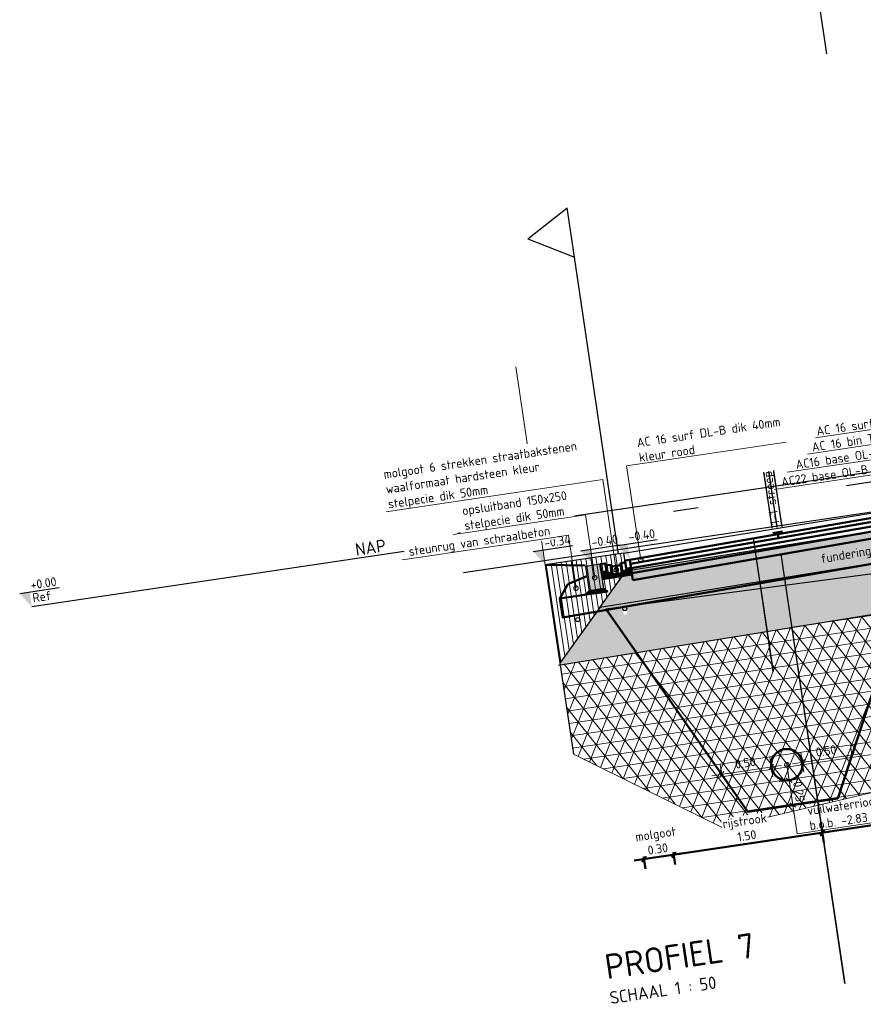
# Model space of a CAD drawing. Header units: metres. Extents: x 133846 to 269924, y 465764 to 933292.
# Tile 20 of 56: x 133859.51 to 133867.94, y 465828.93 to 465838.77. Entities that reach past the tile are written whole.
import ezdxf
from ezdxf import colors
from ezdxf.entities.mleader import LeaderData, LeaderLine
from ezdxf.math import Vec2, Vec3

# ---------------------------------------------------------------- set-up
doc = ezdxf.new("R2010")
doc.units = ezdxf.units.M
for name, pattern in [('AL-NAP_LIJN', [15.25, 12, -1.5, 0.25, -1.5]), ('RI-VWA', [11, 5, -3, 0, -3]), ('XX-AFBREEK', [7, 4, -1, 1, -1])]:
    doc.linetypes.add(name, pattern=pattern)
for name, color, linetype, lineweight in [('B-WE-GW-AFBREEKLIJN-GD', 7, 'XX-AFBREEK', 25), ('B-WE-GW-GROND-AD-50', 253, 'Continuous', 18), ('B-WE-IE-TERREINAFSCHEIDING_NATUURLIJK_HAAG-G', 60, 'IE-TERREINAFSCHEIDING-NATUURLIJK-HAAG', 18), ('B-WE-MO-BODEM-AD-50', 253, 'Continuous', 18), ('B-WE-VH-VERHARDING-GD', 253, 'Continuous', 25), ('B-WE-VH-VERHARDING_FUNDERING-AD-50', 253, 'Continuous', 18), ('N-WE-GR-GROENSTROOK-GD', 90, 'Continuous', 50), ('N-WE-GW-SLEUF-GD', 90, 'Continuous', 50), ('N-WE-RI-T18', 10, 'Continuous', 18), ('N-WE-VH-KANTOPSLUITING_OPSLUITBAND-SD', 150, 'Continuous', 25), ('N-WE-VH-M', 7, 'Continuous', 18), ('N-WE-VH-VERHARDING-GD', 7, 'Continuous', 50), ('N-WE-VH-VERHARDING-T18', 10, 'Continuous', 18), ('X-XX-AL-NAP-GD', 7, 'AL-NAP_LIJN', 25), ('X-XX-AL-NAP-T25', 7, 'Continuous', 25), ('X-XX-AL-PEILMAAT-SD', 7, 'Continuous', 25), ('X-XX-AL-VERWIJZING-S', 7, 'Continuous', 25)]:
    doc.layers.add(name, color=color, linetype=linetype, lineweight=lineweight)
doc.layers.add('B-WE-OG-TERREIN_ERF-SD', color=150, linetype='Continuous', lineweight=25, true_color=0x007fff)
doc.layers.add('N-WE-RI-VWA-GD', color=20, linetype='RI-VWA', lineweight=50, true_color=0xff3f00)
doc.layers.add('X-XX-AL-HULPLIJN-G', color=30, linetype='Continuous', lineweight=18, plot=False)
doc.layers.add('X-XX-AL-HULPLIJN-GD', color=30, linetype='Continuous', lineweight=25, plot=False)
doc.styles.add('NLCS-ISO', font='NLCS-ISO.ttf')
doc.styles.add('NLCS-ISO-M50-T18', font='NLCS-ISO.ttf', dxfattribs={"height": 0.09})
doc.styles.add('NLCS-ISO-M50-T25', font='NLCS-ISO.ttf', dxfattribs={"height": 0.125})
doc.linetypes.add('IE-TERREINAFSCHEIDING-NATUURLIJK-HAAG', pattern='A,7,-1.5,[67,NLCS.SHX,S=0.75,R=45,X=0,Y=0],-1.5', length=10)
doc.dimstyles.new('NLCS-M50-T18-SCHRAP_L2_H2', dxfattribs={"dimscale": 0.05, "dimtxt": 2.5, "dimasz": 1.008, "dimexe": 2, "dimexo": 2, "dimgap": 0.7, "dimtad": 1, "dimzin": 0, "dimdsep": 46, "dimtxsty": 'NLCS-ISO-M50-T18', "dimblk": 'OBLIQUE', "dimcen": 0, "dimdle": 2, "dimclrd": 256, "dimclre": 256, "dimclrt": 10, "dimazin": 0, "dimtfac": 1, "dimtdec": 3, "dimtofl": 0, "dimtmove": 0, "dimatfit": 3, "dimldrblk": 'OBLIQUE', "dimfxl": 2, "dimfxlon": 1, "dimtfillclr": 256, "dimtolj": 1, "dimtzin": 0, "dimlwd": -1, "dimlwe": -1, "dimarcsym": 0})

# ---------------------------------------------------------------- blocks, each defined once
blk = doc.blocks.new('*U123')
blk.add_hatch(color=8).paths.add_polyline_path([(0.15, -0.25), (0, -0.25), (0, 0), (0.15, 0)])
at = {"layer": 'N-WE-VH-VERHARDING-GD', "linetype": 'Continuous'}
h = blk.add_hatch(dxfattribs=at)
h.set_pattern_fill('ANSI31', color=256, scale=0.005, angle=45, style=0)
h.set_pattern_definition([(90, (89116.596445, 436374.820416), (-0.015875, 3e-18), [])])
h.paths.add_polyline_path([(0.15, -0.25), (0, -0.25), (-0.03, -0.28), (0.18, -0.28)])
at = {"flags": 128}
blk.add_lwpolyline([(0.15, -0.25), (0, -0.25), (0, 0), (0.15, 0)], close=True, dxfattribs=at)
at = {"layer": 'N-WE-VH-VERHARDING-GD', "linetype": 'Continuous'}
for p, q in [((0.35, -0.15), (0.15, -0.1)), ((0.45, -0.28), (0.35, -0.15)), ((0.18, -0.28), (0.45, -0.28))]:
    blk.add_line(p, q, dxfattribs=at)
at = {"layer": 'N-WE-VH-VERHARDING-GD', "linetype": 'Continuous', "flags": 128}
blk.add_lwpolyline([(0.15, -0.25), (0, -0.25), (-0.03, -0.28), (0.18, -0.28)], close=True, dxfattribs=at)
blk = doc.blocks.new('_Oblique')
at = {"color": 0, "linetype": 'ByBlock', "lineweight": -2}
blk.add_line((-0.5, -0.5), (0.5, 0.5), dxfattribs=at)
blk = doc.blocks.new('*D334')
at = {"layer": 'Defpoints', "color": 0, "transparency": 16777216}
for p in [(-4.15, -0.0775), (-1.65, -0.0165), (-4.15, -3.0948)]:
    blk.add_point(p, dxfattribs=at)
at = {"layer": 'N-WE-VH-VERHARDING-GD', "transparency": 16777216}
for p, q in [((-4.15, -2.9948), (-4.15, -3.1948)), ((-1.65, -2.9948), (-1.65, -3.1948)), ((-1.55, -3.0948), (-4.25, -3.0948))]:
    blk.add_line(p, q, dxfattribs=at)
at = {"layer": 'N-WE-VH-VERHARDING-GD', "transparency": 16777216, "xscale": 0.0504, "yscale": 0.0504, "zscale": 0.0504, "rotation": 180}
blk.add_blockref('_Oblique', (-4.15, -3.0948), dxfattribs=at)
at = {"layer": 'N-WE-VH-VERHARDING-GD', "transparency": 16777216, "xscale": 0.0504, "yscale": 0.0504, "zscale": 0.0504}
blk.add_blockref('_Oblique', (-1.65, -3.0948), dxfattribs=at)
at = {"layer": 'N-WE-VH-VERHARDING-GD', "color": 10, "transparency": 16777216, "insert": (-2.9, -2.9398), "char_height": 0.09, "attachment_point": 5, "style": 'NLCS-ISO-M50-T18', "bg_fill": 3, "box_fill_scale": 1.1, "bg_fill_color": 256, "bg_fill_true_color": 13158600, "bg_fill_transparency": 0}
blk.add_mtext('\\A1;rijbaan\\P2.50', dxfattribs=at)
blk = doc.blocks.new('*D335')
at = {"layer": 'Defpoints', "color": 0, "transparency": 16777216}
for p in [(-4.15, -0.0775), (-5.65, -0.114), (-5.65, -3.0948)]:
    blk.add_point(p, dxfattribs=at)
at = {"layer": 'N-WE-VH-VERHARDING-GD', "transparency": 16777216}
for p, q in [((-5.65, -2.9948), (-5.65, -3.1948)), ((-4.15, -2.9948), (-4.15, -3.1948)), ((-4.05, -3.0948), (-5.75, -3.0948))]:
    blk.add_line(p, q, dxfattribs=at)
at = {"layer": 'N-WE-VH-VERHARDING-GD', "transparency": 16777216, "xscale": 0.0504, "yscale": 0.0504, "zscale": 0.0504, "rotation": 180}
blk.add_blockref('_Oblique', (-5.65, -3.0948), dxfattribs=at)
at = {"layer": 'N-WE-VH-VERHARDING-GD', "transparency": 16777216, "xscale": 0.0504, "yscale": 0.0504, "zscale": 0.0504}
blk.add_blockref('_Oblique', (-4.15, -3.0948), dxfattribs=at)
at = {"layer": 'N-WE-VH-VERHARDING-GD', "color": 10, "transparency": 16777216, "insert": (-4.9, -2.9398), "char_height": 0.09, "attachment_point": 5, "style": 'NLCS-ISO-M50-T18', "bg_fill": 3, "box_fill_scale": 1.1, "bg_fill_color": 256, "bg_fill_true_color": 13158600, "bg_fill_transparency": 0}
blk.add_mtext('\\A1;rijstrook\\P1.50', dxfattribs=at)
blk = doc.blocks.new('_DotSmall')
at = {"color": 0, "linetype": 'ByBlock', "const_width": 0.5}
blk.add_lwpolyline([(-0.0625, 0, 1), (0.0625, 0, 1)], format="xyb", close=True, dxfattribs=at)
blk = doc.blocks.new('*D337')
at = {"layer": 'Defpoints', "color": 0, "transparency": 16777216}
for p in [(-5.95, -0.114), (-5.65, -0.114)]:
    blk.add_point(p, dxfattribs=at)
at = {"layer": 'N-WE-VH-VERHARDING-GD', "transparency": 16777216}
for p, q in [((-5.95, -2.9948), (-5.95, -3.1948)), ((-5.65, -2.9948), (-5.65, -3.1948)), ((-5.55, -3.0948), (-6.05, -3.0948))]:
    blk.add_line(p, q, dxfattribs=at)
at = {"layer": 'N-WE-VH-VERHARDING-GD', "transparency": 16777216, "xscale": 0.0504, "yscale": 0.0504, "zscale": 0.0504, "rotation": 180}
blk.add_blockref('_Oblique', (-5.95, -3.0948), dxfattribs=at)
at = {"layer": 'N-WE-VH-VERHARDING-GD', "transparency": 16777216, "xscale": 0.0504, "yscale": 0.0504, "zscale": 0.0504}
blk.add_blockref('_Oblique', (-5.65, -3.0948), dxfattribs=at)
at = {"layer": 'N-WE-VH-VERHARDING-GD', "color": 10, "transparency": 16777216, "insert": (-5.8, -2.9398), "char_height": 0.09, "attachment_point": 5, "style": 'NLCS-ISO-M50-T18', "bg_fill": 3, "box_fill_scale": 1.1, "bg_fill_color": 256, "bg_fill_true_color": 13158600, "bg_fill_transparency": 0}
blk.add_mtext('\\A1;molgoot\\P0.30', dxfattribs=at)
at = {"layer": 'Defpoints', "color": 0, "transparency": 16777216}
blk.add_point((-5.95, -3.0948), dxfattribs=at)
blk = doc.blocks.new('*D246')
at = {"layer": 'Defpoints', "color": 0, "transparency": 16777216}
for p in [(133867.0242, 465831.2993), (133866.5296, 465831.2258), (133867.0841, 465830.8962)]:
    blk.add_point(p, dxfattribs=at)
at = {"layer": 'N-WE-VH-M', "transparency": 16777216}
for p, q in [((133867.0389, 465831.2004), (133867.0095, 465831.3982)), ((133866.4307, 465831.2111), (133867.1231, 465831.314)), ((133866.5296, 465831.2258), (133866.5149, 465831.3247))]:
    blk.add_line(p, q, dxfattribs=at)
at = {"layer": 'N-WE-VH-M', "transparency": 16777216, "xscale": 0.0504, "yscale": 0.0504, "zscale": 0.0504}
for p, rotation in [((133867.0242, 465831.2993), 8.452767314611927), ((133866.5296, 465831.2258), 188.4527673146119)]:
    blk.add_blockref('_Oblique', p, dxfattribs=dict(at, rotation=rotation))
at = {"layer": 'N-WE-VH-M', "color": 10, "transparency": 16777216, "insert": (133866.7651, 465831.3417), "char_height": 0.09, "attachment_point": 5, "rotation": 8.45277, "style": 'NLCS-ISO-M50-T18'}
blk.add_mtext('\\A1;0.50', dxfattribs=at)
blk = doc.blocks.new('*D247')
at = {"layer": 'Defpoints', "color": 0, "transparency": 16777216}
for p in [(133867.8303, 465831.4191), (133867.8303, 465831.4191), (133867.3957, 465830.9425)]:
    blk.add_point(p, dxfattribs=at)
at = {"layer": 'N-WE-VH-M', "transparency": 16777216}
for p, q in [((133867.8303, 465831.4191), (133867.8156, 465831.518)), ((133867.2368, 465831.3309), (133867.9292, 465831.4338)), ((133867.3505, 465831.2467), (133867.3211, 465831.4445))]:
    blk.add_line(p, q, dxfattribs=at)
at = {"layer": 'N-WE-VH-M', "transparency": 16777216, "xscale": 0.0504, "yscale": 0.0504, "zscale": 0.0504}
for p, rotation in [((133867.3358, 465831.3456), 188.4527673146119), ((133867.8303, 465831.4191), 8.452767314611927)]:
    blk.add_blockref('_Oblique', p, dxfattribs=dict(at, rotation=rotation))
at = {"layer": 'N-WE-VH-M', "color": 10, "transparency": 16777216, "insert": (133867.5713, 465831.4615), "char_height": 0.09, "attachment_point": 5, "rotation": 8.45277, "style": 'NLCS-ISO-M50-T18'}
blk.add_mtext('\\A1;0.50', dxfattribs=at)
blk = doc.blocks.new('*D248')
at = {"layer": 'Defpoints', "color": 0, "transparency": 16777216}
for p in [(133866.6307, 465831.0816), (133867.6889, 465830.9861), (133867.2399, 465830.9194)]:
    blk.add_point(p, dxfattribs=at)
at = {"layer": 'N-WE-VH-M', "transparency": 16777216}
for p, q in [((133867.1884, 465831.2656), (133867.2546, 465830.8205)), ((133867.1042, 465831.152), (133867.302, 465831.1814)), ((133867.3388, 465830.9341), (133867.141, 465830.9047))]:
    blk.add_line(p, q, dxfattribs=at)
at = {"layer": 'N-WE-VH-M', "transparency": 16777216, "xscale": 0.0504, "yscale": 0.0504, "zscale": 0.0504}
for p, rotation in [((133867.2031, 465831.1667), 98.45276731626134), ((133867.2399, 465830.9194), 278.4527673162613)]:
    blk.add_blockref('_Oblique', p, dxfattribs=dict(at, rotation=rotation))
at = {"layer": 'N-WE-VH-M', "color": 10, "transparency": 16777216, "insert": (133867.3006, 465831.0548), "char_height": 0.09, "attachment_point": 5, "rotation": 278.45277, "style": 'NLCS-ISO-M50-T18'}
blk.add_mtext('\\A1;0.25', dxfattribs=at)
blk = doc.blocks.new('SAL-PEILMAAT_INFRACAD_R01-SOD')
blk.add_line((-2, 3), (6, 3))
blk.add_solid([(-2, 3), (0, 3), (0, 0)])
at = {"style": 'NLCS-ISO'}
for tag, p in [('...', (0.4, 3.4)), ('REF', (0.4, 0.8))]:
    blk.add_attdef(tag, p, '', height=1.8, dxfattribs=at)
blk = doc.blocks.new('SAL-PEILMAAT_INFRACAD_H01-SOD')
blk.add_line((-2, 3), (6, 3))
blk.add_solid([(-2, 3), (0, 3), (0, 0)])
at = {"style": 'NLCS-ISO'}
blk.add_attdef('...', (0.4, 3.4), '', height=1.8, dxfattribs=at)
blk = doc.blocks.new('SAL-VERWIJZING_ONDERSCHRIFT-SO')
at = {"linetype": 'Continuous', "style": 'NLCS-ISO'}
blk.add_text('SCHAAL 1 :', height=2.5, dxfattribs=at).set_placement((0, -3.75))
at = {"style": 'NLCS-ISO'}
for tag, p, height in [('OMSCHRIJVING', (0, 1.25), 5), ('SCHAAL', (18.15, -3.75), 2.5)]:
    blk.add_attdef(tag, p, '', height=height, dxfattribs=at)
blk = doc.blocks.new('SOG-ERFGRENS_LINKS-D')
for p, q in [((-0.433, 3.25), (0, 3.5)), ((0, 3), (0, 3.5)), ((-0.433, 3.25), (0, 3)), ((0, 0), (0, 3))]:
    blk.add_line(p, q)
blk = doc.blocks.new('dwarsprofiel Muyeveld 50km')
at = {"layer": 'N-WE-VH-VERHARDING-GD', "linetype": 'Continuous'}
h = blk.add_hatch(dxfattribs=at)
h.set_pattern_fill('ANSI31', color=256, scale=0.1, angle=36.54723, style=0)
h.set_pattern_definition([(90, (90742.288646, 436974.955714), (-0.015875, 9e-19), [])])
h.paths.add_polyline_path([(-5.65, -0.264), (-5.65, -0.194), (-5.7, -0.194), (-5.7, -0.214), (-5.75, -0.214), (-5.75, -0.2341), (-5.8, -0.2341), (-5.85, -0.2341), (-5.85, -0.214), (-5.9, -0.214), (-5.9, -0.194), (-5.95, -0.194), (-5.95, -0.264)])
at = {"layer": 'N-WE-VH-VERHARDING-GD'}
for points in [[(-0.15, 0.02), (-5.65, -0.114)], [(-0.15, -0.02), (-5.65, -0.154)], [(-0.15, -0.065), (-5.65, -0.199)], [(-4.1, -0.0597), (-4.2, -0.0616)], [(-4.15, -0.1175), (-4.15, -0.0775)], [(-5.75, -0.134), (-5.75, -0.2341), (-5.8, -0.2341)], [(-5.8, -0.1541), (-5.75, -0.1541)], [(-5.75, -0.214), (-5.7, -0.214), (-5.7, -0.134), (-5.75, -0.134)], [(-5.65, -0.3191), (-5.65, -0.114)], [(-0.15, -0.115), (-5.65, -0.249)], [(-0.15, -0.1851), (-5.65, -0.3191)], [(0.3, -0.26), (0.3, -0.4242), (-6.4, -0.5874), (-6.4, -0.394)]]:
    blk.add_lwpolyline(points, dxfattribs=at)
for points in [[(-5.95, -0.114), (-5.9, -0.114), (-5.9, -0.194), (-5.95, -0.194)], [(-5.9, -0.134), (-5.85, -0.134), (-5.85, -0.214), (-5.9, -0.214)], [(-5.85, -0.1541), (-5.8, -0.1541), (-5.8, -0.2341), (-5.85, -0.2341)], [(-5.65, -0.114), (-5.7, -0.114), (-5.7, -0.194), (-5.65, -0.194)]]:
    blk.add_lwpolyline(points, close=True, dxfattribs=at)
at = {"layer": 'X-XX-AL-HULPLIJN-GD'}
for points in [[(-4.2, 0.546), (-4.2, -0.01)], [(-4.15, 0.546), (-4.15, -0.01)], [(-4.1, 0.546), (-4.1, -0.01)], [(-0.15, 0.4), (-7.3161, 0.4)], [(-0.15, 0), (-7.3161, 0)], [(-4.4, -0.0804), (-4.4, -1.4304)], [(-4.15, -0.2807), (-4.15, -4.6212)]]:
    blk.add_lwpolyline(points, dxfattribs=at)
at = {"layer": 'N-WE-VH-KANTOPSLUITING_OPSLUITBAND-SD', "xscale": -1}
blk.add_blockref('*U123', (-5.95, -0.114), dxfattribs=at)
at = {"layer": 'N-WE-VH-VERHARDING-GD'}
dim = blk.add_linear_dim(base=(-4.15, -3.0948), p1=(-1.65, -0.0165), p2=(-4.15, -0.0775), angle=180, text='rijbaan\\P<>', dimstyle='NLCS-M50-T18-SCHRAP_L2_H2', override={"dimtfill": 1}, dxfattribs=at)
dim.commit()
dim.dimension.update_dxf_attribs({"geometry": '*D334', "text_midpoint": (-2.9, -2.9398)})
at = {"layer": 'N-WE-VH-VERHARDING-T18'}
ml = blk.add_multileader_mtext('Standard', dxfattribs=at)
ml.set_content('opsluitband 150x250\\Pstelpecie dik 50mm', color=256, style='NLCS-ISO-M50-T18')
ml.set_leader_properties(color=256, linetype='ByLayer', lineweight=-1)
ml.set_arrow_properties(name='DOTSMALL')
ml.build(insert=Vec2(0, 0))
ml.multileader.update_dxf_attribs({"text_left_attachment_type": 5, "text_right_attachment_type": 5, "dogleg_length": 0.09, "arrow_head_size": 0.09})
ctx = ml.context
ctx.base_point, ctx.char_height, ctx.arrow_head_size, ctx.landing_gap_size, ctx.plane_origin = Vec3(-7.2828, 0.3948), 0.09, 0.09, 0.045, Vec3(-4.0255, -0.1098)
ctx.left_attachment, ctx.right_attachment = 5, 5
notes = []
notes.append((ctx, [(0, (1, 1, 0), (-6.0228, 0.3948), (-1, 0), 0.09, [(0, [(-6.025, -0.239)], 0, [])])]))
ctx.mtext.insert, ctx.mtext.flow_direction = Vec3(-7.2378, 0.6618), 5
ctx.mtext.has_bg_fill, ctx.mtext.bg_color, ctx.mtext.bg_scale_factor, ctx.mtext.bg_transparency, ctx.mtext.use_window_bg_color = 1, -1027028792, 1.5, 0, 1
for ctx, leaders in notes:
    for number, flags, end, landing, length, lines in leaders:
        leader = LeaderData()
        leader.index, (leader.has_last_leader_line, leader.has_dogleg_vector, leader.attachment_direction) = number, flags
        leader.last_leader_point, leader.dogleg_vector, leader.dogleg_length = Vec3(end), Vec3(landing), length
        for number, points, colour, breaks in lines:
            line = LeaderLine()
            line.index, line.vertices, line.color, line.breaks = number, Vec3.list(points), colors.encode_raw_color(colour), breaks
            leader.lines.append(line)
        ctx.leaders.append(leader)
at = {"layer": 'N-WE-VH-VERHARDING-T18', "insert": (-2.8938, -0.3819), "char_height": 0.09, "attachment_point": 5, "rotation": 1.08328, "style": 'NLCS-ISO-M50-T18'}
blk.add_mtext_dynamic_manual_height_columns('fundering hergebruik dik 250mm', width=2.079466, gutter_width=0.45, heights=[0], dxfattribs=at)
at = {"layer": 'N-WE-VH-VERHARDING-GD'}
dim = blk.add_linear_dim(base=(-5.65, -3.0948), p1=(-4.15, -0.0775), p2=(-5.65, -0.114), angle=180, text='rijstrook\\P<>', dimstyle='NLCS-M50-T18-SCHRAP_L2_H2', override={"dimtfill": 1}, dxfattribs=at)
dim.commit()
dim.dimension.update_dxf_attribs({"geometry": '*D335', "text_midpoint": (-4.9, -2.9398)})
at = {"layer": 'N-WE-VH-VERHARDING-T18'}
ml = blk.add_multileader_mtext('Standard', dxfattribs=at)
ml.set_content('AC 16 surf DL-B dik 40mm', color=256, style='NLCS-ISO-M50-T18')
ml.set_leader_properties(color=256, linetype='ByLayer', lineweight=-1)
ml.set_arrow_properties(name='DOTSMALL')
ml.build(insert=Vec2(0, 0))
ml.multileader.update_dxf_attribs({"text_left_attachment_type": 5, "text_right_attachment_type": 5, "dogleg_length": 0.09, "arrow_head_size": 0.09})
ctx = ml.context
ctx.base_point, ctx.char_height, ctx.arrow_head_size, ctx.landing_gap_size, ctx.plane_origin = Vec3(-3.6623, 0.8198), 0.09, 0.09, 0.045, Vec3(-1.9266, -0.3073)
ctx.left_attachment, ctx.right_attachment = 5, 5
notes = []
notes.append((ctx, [(0, (1, 1, 0), (-2.0243, 0.8198), (-1, 0), 0.09, [(0, [(-2.0263, -0.0457)], 0, [])])]))
ctx.mtext.insert, ctx.mtext.flow_direction = Vec3(-3.6173, 0.9278), 5
ml = blk.add_multileader_mtext('Standard', dxfattribs=at)
ml.set_content('AC 16 bin TL-B dik 45mm', color=256, style='NLCS-ISO-M50-T18')
ml.set_leader_properties(color=256, linetype='ByLayer', lineweight=-1)
ml.set_arrow_properties(name='DOTSMALL')
ml.build(insert=Vec2(0, 0))
ml.multileader.update_dxf_attribs({"text_left_attachment_type": 5, "text_right_attachment_type": 5, "dogleg_length": 0.09, "arrow_head_size": 0.09})
ctx = ml.context
ctx.base_point, ctx.char_height, ctx.arrow_head_size, ctx.landing_gap_size, ctx.plane_origin = Vec3(-3.7313, 0.6698), 0.09, 0.09, 0.045, Vec3(-2.0766, -0.4573)
ctx.left_attachment, ctx.right_attachment = 5, 5
notes.append((ctx, [(0, (1, 1, 0), (-2.1743, 0.6698), (-1, 0), 0.09, [(0, [(-2.1761, -0.0919)], 0, [])])]))
ctx.mtext.insert, ctx.mtext.flow_direction = Vec3(-3.6863, 0.7778), 5
ml = blk.add_multileader_mtext('Standard', dxfattribs=at)
ml.set_content('AC16 base OL-B dik 50mm', color=256, style='NLCS-ISO-M50-T18')
ml.set_leader_properties(color=256, linetype='ByLayer', lineweight=-1)
ml.set_arrow_properties(name='DOTSMALL')
ml.build(insert=Vec2(0, 0))
ml.multileader.update_dxf_attribs({"text_left_attachment_type": 5, "text_right_attachment_type": 5, "dogleg_length": 0.09, "arrow_head_size": 0.09})
ctx = ml.context
ctx.base_point, ctx.char_height, ctx.arrow_head_size, ctx.landing_gap_size, ctx.plane_origin = Vec3(-3.9173, 0.5198), 0.09, 0.09, 0.045, Vec3(-2.2266, -0.6073)
ctx.left_attachment, ctx.right_attachment = 5, 5
notes.append((ctx, [(0, (1, 1, 0), (-2.3243, 0.5198), (-1, 0), 0.09, [(0, [(-2.3259, -0.1431)], 0, [])])]))
ctx.mtext.insert, ctx.mtext.flow_direction = Vec3(-3.8723, 0.6278), 5
ml = blk.add_multileader_mtext('Standard', dxfattribs=at)
ml.set_content('steunrug van schraalbeton', color=256, style='NLCS-ISO-M50-T18')
ml.set_leader_properties(color=256, linetype='ByLayer', lineweight=-1)
ml.set_arrow_properties(name='DOTSMALL')
ml.build(insert=Vec2(0, 0))
ml.multileader.update_dxf_attribs({"text_left_attachment_type": 5, "text_right_attachment_type": 5, "dogleg_length": 0.09, "arrow_head_size": 0.09})
ctx = ml.context
ctx.base_point, ctx.char_height, ctx.arrow_head_size, ctx.landing_gap_size, ctx.plane_origin = Vec3(-7.8699, 0.2198), 0.09, 0.09, 0.045, Vec3(-4.7305, -0.2725)
ctx.left_attachment, ctx.right_attachment = 5, 5
notes.append((ctx, [(0, (1, 1, 0), (-6.2229, 0.2198), (-1, 0), 0.09, [(0, [(-6.2252, -0.3151)], 0, [])])]))
ctx.mtext.insert, ctx.mtext.flow_direction = Vec3(-7.8249, 0.3368), 5
ctx.mtext.has_bg_fill, ctx.mtext.bg_color, ctx.mtext.bg_scale_factor, ctx.mtext.bg_transparency, ctx.mtext.use_window_bg_color = 1, -1027028792, 1.5, 0, 1
for ctx, leaders in notes:
    for number, flags, end, landing, length, lines in leaders:
        leader = LeaderData()
        leader.index, (leader.has_last_leader_line, leader.has_dogleg_vector, leader.attachment_direction) = number, flags
        leader.last_leader_point, leader.dogleg_vector, leader.dogleg_length = Vec3(end), Vec3(landing), length
        for number, points, colour, breaks in lines:
            line = LeaderLine()
            line.index, line.vertices, line.color, line.breaks = number, Vec3.list(points), colors.encode_raw_color(colour), breaks
            leader.lines.append(line)
        ctx.leaders.append(leader)
ml = blk.add_multileader_mtext('Standard', dxfattribs=at)
ml.set_content('molgoot 6 strekken straatbakstenen\\Pwaalformaat hardsteen kleur\\Pstelpecie dik 50mm', color=256, style='NLCS-ISO-M50-T18')
ml.set_leader_properties(color=256, linetype='ByLayer', lineweight=-1)
ml.set_arrow_properties(name='DOTSMALL')
ml.build(insert=Vec2(0, 0))
ml.multileader.update_dxf_attribs({"text_left_attachment_type": 5, "text_right_attachment_type": 5, "dogleg_length": 0.09, "arrow_head_size": 0.09})
ctx = ml.context
ctx.base_point, ctx.char_height, ctx.arrow_head_size, ctx.landing_gap_size, ctx.plane_origin = Vec3(-8.005, 0.7198), 0.09, 0.09, 0.045, Vec3(-3.8028, -0.1098)
ctx.left_attachment, ctx.right_attachment = 5, 5
notes = []
notes.append((ctx, [(0, (1, 1, 0), (-5.8, 0.7198), (-1, 0), 0.09, [(0, [(-5.8, -0.1941)], 0, [])])]))
ctx.mtext.insert, ctx.mtext.width, ctx.mtext.flow_direction = Vec3(-7.96, 1.1368), 2.0349, 5
ctx.mtext.has_bg_fill, ctx.mtext.bg_color, ctx.mtext.bg_scale_factor, ctx.mtext.bg_transparency, ctx.mtext.use_window_bg_color = 1, -1027028792, 1.5, 0, 1
ml = blk.add_multileader_mtext('Standard', dxfattribs=at)
ml.set_content('AC22 base OL-B dik 70mm', color=256, style='NLCS-ISO-M50-T18')
ml.set_leader_properties(color=256, linetype='ByLayer', lineweight=-1)
ml.set_arrow_properties(name='DOTSMALL')
ml.build(insert=Vec2(0, 0))
ml.multileader.update_dxf_attribs({"text_left_attachment_type": 5, "text_right_attachment_type": 5, "dogleg_length": 0.09, "arrow_head_size": 0.09})
ctx = ml.context
ctx.base_point, ctx.char_height, ctx.arrow_head_size, ctx.landing_gap_size, ctx.plane_origin = Vec3(-4.0853, 0.3698), 0.09, 0.09, 0.045, Vec3(-2.3766, -0.7573)
ctx.left_attachment, ctx.right_attachment = 5, 5
notes.append((ctx, [(0, (1, 1, 0), (-2.4743, 0.3698), (-1, 0), 0.09, [(0, [(-2.4759, -0.2067)], 0, [])])]))
ctx.mtext.insert, ctx.mtext.flow_direction = Vec3(-4.0403, 0.4778), 5
for ctx, leaders in notes:
    for number, flags, end, landing, length, lines in leaders:
        leader = LeaderData()
        leader.index, (leader.has_last_leader_line, leader.has_dogleg_vector, leader.attachment_direction) = number, flags
        leader.last_leader_point, leader.dogleg_vector, leader.dogleg_length = Vec3(end), Vec3(landing), length
        for number, points, colour, breaks in lines:
            line = LeaderLine()
            line.index, line.vertices, line.color, line.breaks = number, Vec3.list(points), colors.encode_raw_color(colour), breaks
            leader.lines.append(line)
        ctx.leaders.append(leader)
at = {"layer": 'N-WE-VH-VERHARDING-GD'}
blk.add_lwpolyline([(-5.95, -0.264), (-5.65, -0.264)], dxfattribs=at)
at = {"layer": 'N-WE-VH-VERHARDING-T18'}
ml = blk.add_multileader_mtext('Standard', dxfattribs=at)
ml.set_content('AC 16 surf DL-B dik 40mm\\Pkleur rood', color=256, style='NLCS-ISO-M50-T18')
ml.set_leader_properties(color=256, linetype='ByLayer', lineweight=-1)
ml.set_arrow_properties(name='DOTSMALL')
ml.build(insert=Vec2(0, 0))
ml.multileader.update_dxf_attribs({"text_left_attachment_type": 5, "text_right_attachment_type": 5, "dogleg_length": 0.09, "arrow_head_size": 0.09})
ctx = ml.context
ctx.base_point, ctx.char_height, ctx.arrow_head_size, ctx.landing_gap_size, ctx.plane_origin = Vec3(-5.4551, 0.8198), 0.09, 0.09, 0.045, Vec3(-5.6428, -0.3073)
ctx.left_attachment, ctx.right_attachment = 5, 5
notes = []
notes.append((ctx, [(0, (1, 1, 0), (-5.5451, 0.8198), (1, 0), 0.09, [(0, [(-5.5432, -0.1301)], 0, [])])]))
ctx.mtext.insert, ctx.mtext.flow_direction = Vec3(-5.4101, 1.0778), 5
ctx.mtext.has_bg_fill, ctx.mtext.bg_color, ctx.mtext.bg_scale_factor, ctx.mtext.bg_transparency, ctx.mtext.use_window_bg_color = 1, -1027028792, 1.5, 0, 1
for ctx, leaders in notes:
    for number, flags, end, landing, length, lines in leaders:
        leader = LeaderData()
        leader.index, (leader.has_last_leader_line, leader.has_dogleg_vector, leader.attachment_direction) = number, flags
        leader.last_leader_point, leader.dogleg_vector, leader.dogleg_length = Vec3(end), Vec3(landing), length
        for number, points, colour, breaks in lines:
            line = LeaderLine()
            line.index, line.vertices, line.color, line.breaks = number, Vec3.list(points), colors.encode_raw_color(colour), breaks
            leader.lines.append(line)
        ctx.leaders.append(leader)
at = {"layer": 'N-WE-VH-VERHARDING-T18', "insert": (-4.15, 0.29), "char_height": 0.09, "attachment_point": 5, "rotation": 90, "style": 'NLCS-ISO-M50-T18'}
blk.add_mtext_dynamic_manual_height_columns('1-1 streep', width=2.613125, gutter_width=0.45, heights=[0], dxfattribs=at)
at = {"layer": 'N-WE-VH-VERHARDING-GD'}
dim = blk.add_linear_dim(base=(-5.95, -3.0948), p1=(-5.65, -0.114), p2=(-5.95, -0.114), angle=180, text='molgoot\\P<>', dimstyle='NLCS-M50-T18-SCHRAP_L2_H2', override={"dimtfill": 1}, dxfattribs=at)
dim.commit()
dim.dimension.update_dxf_attribs({"geometry": '*D337', "text_midpoint": (-5.8, -3.0948), "dimtype": 160})

msp = doc.modelspace()

# ---------------------------------------------------------------- hatches: boundary and pattern name
at = {"layer": 'B-WE-GW-GROND-AD-50'}
h = msp.add_hatch(dxfattribs=at)
h.set_pattern_fill('AGW-GROND_TEELAARDE-SO', color=256, scale=0.05, pattern_type=2)
h.set_pattern_definition([(98.4527673, (134750.019427, 465501.489536), (-0.0494568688, -0.0073497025), [])])
h.paths.add_polyline_path([(133864.9114, 465832.3394), (133865.3109, 465832.8932), (133865.4765, 465833.1228), (133865.5756, 465833.2602), (133865.5469, 465833.4379), (133864.7655, 465833.3217)])
edge = h.paths.add_edge_path(flags=16)
edge.add_arc((133865.0896, 465832.7734), 0.02, 8.45277, 368.45277)
at = {"layer": 'B-WE-MO-BODEM-AD-50'}
h = msp.add_hatch(dxfattribs=at)
h.set_pattern_fill('AMO-BODEM_ZAND-SO', color=256, scale=0.05, angle=8.45277, pattern_type=2)
h.set_pattern_definition([(45.952767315, (69394.13597, -15456.07412), (-0.017277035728, 0.094831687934), [0, -0.076, 0, -0.085, 0, -0.08125]), (15.952767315, (69394.13597, -15456.07412), (0.066785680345, 0.15258184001), [0, -0.041, 0, -0.0685, 0, -0.02625]), (335.952767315, (69394.075135, -15456.08316), (0.153974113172, 0.023167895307), [0, -0.025, 0, -0.09, 0, -0.1175]), (325.952767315, (69394.07513, -15456.08316), (0.14222295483, 0.06550122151), [0, -0.0125, 0, -0.059, 0, -0.0675])])
h.paths.add_polyline_path([(133872.0443, 465833.8938), (133871.7272, 465833.8509), (133868.6711, 465833.4371), (133865.6268, 465832.9443), (133865.3109, 465832.8932), (133864.8972, 465832.3197), (133868.7446, 465832.9425), (133871.886, 465833.3689, -0.410428), (133871.8635, 465833.3858, -1), (133871.9031, 465833.3917, -0.41801), (133871.886, 465833.3689), (133871.9552, 465833.3792, -0.409979), (133871.9328, 465833.3961, -1), (133871.9723, 465833.402, -0.41801), (133871.9552, 465833.3792), (133872.6069, 465833.4654)])
h.paths.add_polyline_path([(133865.5446, 465832.8411, -1), (133865.5841, 465832.8469, -1)], flags=16)
h.paths.add_polyline_path([(133871.6198, 465833.5607, -1), (133871.511, 465833.5445, -1)], flags=16)
h = msp.add_hatch(dxfattribs=at)
h.set_pattern_fill('AVH-FUNDERING_EPS-SO', color=256, scale=0.025, pattern_type=2)
h.set_pattern_definition([(8.452767, (134750.01943, 465501.48954), (-0.018374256, 0.123642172), []), (68.452767, (134750.01943, 465501.48954), (-0.11626439, 0.045908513), []), (128.452767, (134750.01943, 465501.48954), (-0.097890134, -0.077733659), [])])
h.paths.add_polyline_path([(133864.914, 465832.3224), (133865.0469, 465831.4279), (133866.5394, 465830.6928), (133868.8216, 465831.2312), (133873.6997, 465832.7314), (133873.5693, 465833.6085), (133872.6069, 465833.4654), (133868.7446, 465832.9425)])
at = {"layer": 'B-WE-VH-VERHARDING_FUNDERING-AD-50'}
h = msp.add_hatch(dxfattribs=at)
h.set_pattern_fill('AVH-FUNDERING_02-SO', color=256, scale=0.25, angle=8.45277, pattern_type=2)
h.set_pattern_definition([(8.452767, (132727.5117, 465610.736), (0.21053583, 0.284032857), [0.03125, -0.21875]), (98.452767, (132727.5117, 465610.736), (-0.284032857, 0.21053583), [0.03125, -0.21875]), (143.452767, (132727.5426, 465610.7406), (-0.247284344, -0.036748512), [0.044194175, -0.309359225]), (8.452767, (132727.52193, 465610.8797), (0.21053583, 0.284032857), [0.03125, -0.21875]), (53.452767, (132727.53968, 465610.86654), (-0.036748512, 0.247284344), [0.022097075, -0.3314563]), (143.452767, (132727.53968, 465610.86654), (-0.247284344, -0.036748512), [0.022097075, -0.3314563]), (8.452767, (132727.60548, 465610.9553), (0.21053583, 0.284032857), [0.044194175, -0.205805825]), (53.452767, (132727.60548, 465610.9553), (-0.036748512, 0.247284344), [0.03125, -0.3223034]), (143.452767, (132727.64919, 465610.9618), (-0.247284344, -0.036748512), [0.03125, -0.3223034]), (98.452767, (132727.67251, 465610.8231), (-0.284032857, 0.21053583), [0.03125, -0.21875]), (53.452767, (132727.67251, 465610.82309), (-0.036748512, 0.247284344), [0.022097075, -0.3314563]), (143.452767, (132727.68567, 465610.84084), (-0.247284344, -0.036748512), [0.022097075, -0.3314563]), (8.452767, (132727.53342, 465610.80242), (0.21053583, 0.284032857), [0.015625, -0.209375]), (8.452767, (132727.7097, 465610.8918), (0.21053583, 0.284032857), [0.015625, -0.209375]), (98.452767, (132727.62782, 465610.91123), (-0.284032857, 0.21053583), [0.015625, -0.209375]), (143.452767, (132727.6794, 465610.77672), (-0.247284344, -0.036748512), [0.022097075, -0.3314563]), (143.452767, (132727.54595, 465610.93065), (-0.247284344, -0.036748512), [0.022097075, -0.3314563]), (53.452767, (132727.61555, 465610.83437), (-0.036748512, 0.247284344), [0.022097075, -0.3314563]), (98.452767, (132727.5921, 465610.77955), (-0.284032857, 0.21053583), [0.00390625, -0.24609375]), (98.452767, (132727.5882, 465610.8856), (-0.284032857, 0.21053583), [0.00390625, -0.24609375]), (98.452767, (132727.6978, 465610.94532), (-0.284032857, 0.21053583), [0.00390625, -0.24609375]), (98.452767, (132727.72118, 465610.81453), (-0.284032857, 0.21053583), [0.00390625, -0.24609375])])
h.paths.add_polyline_path([(133871.7272, 465833.8509), (133868.6711, 465833.4371), (133865.6268, 465832.9443), (133865.3109, 465832.8932), (133865.5756, 465833.2602), (133868.6241, 465833.7536), (133871.6843, 465834.168), (133872.0443, 465833.8938)])

# ---------------------------------------------------------------- linework, layer by layer
for centre in [(133865.5598, 465832.8824), (133865.0896, 465832.7734)]:
    msp.add_circle(centre, 0.02)
at = {"layer": 'B-WE-GW-AFBREEKLIJN-GD'}
msp.add_lwpolyline([(133864.7655, 465833.3217), (133865.0469, 465831.4279)], dxfattribs=at)
at = {"layer": 'B-WE-IE-TERREINAFSCHEIDING_NATUURLIJK_HAAG-G'}
msp.add_lwpolyline([(133864.4715, 465835.3), (133864.7655, 465833.3217)], dxfattribs=at)
at = {"layer": 'B-WE-VH-VERHARDING-GD'}
for points in [[(133865.5469, 465833.4379), (133868.5976, 465833.9317), (133871.6601, 465834.3464)], [(133865.5469, 465833.4379), (133864.7655, 465833.3217)], [(133864.8972, 465832.3197), (133868.7446, 465832.9425), (133872.6069, 465833.4654)], [(133865.5469, 465833.4379), (133865.5756, 465833.2602)], [(133865.3109, 465832.8932), (133864.9114, 465832.3394)]]:
    msp.add_lwpolyline(points, dxfattribs=at)
msp.add_lwpolyline([(133871.7272, 465833.8509), (133868.6711, 465833.4371), (133865.6268, 465832.9443), (133865.3109, 465832.8932), (133865.5756, 465833.2602), (133868.6241, 465833.7536), (133871.6843, 465834.168), (133872.0443, 465833.8938)], close=True, dxfattribs=at)
at = {"layer": 'N-WE-GR-GROENSTROOK-GD'}
msp.add_lwpolyline([(133865.165, 465833.3164), (133864.7655, 465833.3217)], dxfattribs=at)
at = {"layer": 'N-WE-GW-SLEUF-GD'}
for p, q in [((133867.6889, 465830.9861), (133868.4417, 465833.2876)), ((133865.37, 465832.8808), (133866.791, 465830.8527)), ((133866.791, 465830.8527), (133867.6889, 465830.9861))]:
    msp.add_line(p, q, dxfattribs=at)
at = {"layer": 'N-WE-RI-VWA-GD', "linetype": 'Continuous'}
msp.add_circle((133867.18, 465831.3224), 0.1575, dxfattribs=at)
at = {"layer": 'X-XX-AL-HULPLIJN-G'}
msp.add_lwpolyline([(133865.0469, 465831.4279), (133866.5394, 465830.6928), (133868.8216, 465831.2312), (133873.6997, 465832.7314), (133873.5693, 465833.6085)], dxfattribs=at)
at = {"layer": 'X-XX-AL-HULPLIJN-GD'}
for points in [[(133870.9763, 465834.6896), (133863.888, 465833.6362)], [(133871.0351, 465834.2939), (133863.9468, 465833.2405)], [(133866.9473, 465834.2485), (133867.0291, 465833.6986)], [(133866.9968, 465834.2559), (133867.0785, 465833.7059)], [(133867.0462, 465834.2632), (133867.128, 465833.7133)], [(133866.843, 465833.5897), (133867.0415, 465832.2544)], [(133867.1198, 465833.4283), (133867.7578, 465829.1349)]]:
    msp.add_lwpolyline(points, dxfattribs=at)
at = {"layer": 'X-XX-AL-HULPLIJN-GD', "flags": 128}
msp.add_lwpolyline([(133865.37, 465832.8808), (133868.4417, 465833.2876)], dxfattribs=at)
at = {"layer": 'X-XX-AL-NAP-GD'}
msp.add_lwpolyline([(133879.6471, 465835.877), (133859.6329, 465832.9027)], dxfattribs=at)

# ---------------------------------------------------------------- block references
at = {"layer": 'B-WE-OG-TERREIN_ERF-SD', "rotation": 8.452767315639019}
msp.add_blockref('SOG-ERFGRENS_LINKS-D', (133865.4976, 465833.4291), dxfattribs=at)
at = {"layer": 'N-WE-VH-VERHARDING-GD', "rotation": 8.452767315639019}
msp.add_blockref('dwarsprofiel Muyeveld 50km', (133871.002, 465843.6136), dxfattribs=at)
at = {"layer": 'X-XX-AL-PEILMAAT-SD', "xscale": 0.05, "yscale": 0.05, "zscale": 0.05, "rotation": 8.452767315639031}
for name, p, values in [('SAL-PEILMAAT_INFRACAD_H01-SOD', (133864.7655, 465833.3217), {'...': '-0.34'}), ('SAL-PEILMAAT_INFRACAD_H01-SOD', (133865.2396, 465833.3275), {'...': '-0.40'}), ('SAL-PEILMAAT_INFRACAD_H01-SOD', (133865.6101, 465833.3826), {'...': '-0.40'}), ('SAL-PEILMAAT_INFRACAD_R01-SOD', (133859.6329, 465832.9027), {'...': '+0.00', 'REF': 'Ref'})]:
    msp.add_blockref(name, p, dxfattribs=at).add_auto_attribs(values)
at = {"layer": 'X-XX-AL-VERWIJZING-S', "xscale": 0.05, "yscale": 0.05, "zscale": 0.05, "rotation": 8.452767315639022}
msp.add_blockref('SAL-VERWIJZING_ONDERSCHRIFT-SO', (133865.3909, 465829.1134), dxfattribs=at).add_auto_attribs({'OMSCHRIJVING': 'PROFIEL 7', 'SCHAAL': '50'})

# ---------------------------------------------------------------- texts
at = {"layer": 'X-XX-AL-NAP-T25', "insert": (133862.8576, 465833.5336), "char_height": 0.125, "attachment_point": 1, "rotation": 8.45277, "style": 'NLCS-ISO-M50-T25'}
msp.add_mtext_dynamic_manual_height_columns('NAP', width=4.435893, gutter_width=0.625, heights=[0], dxfattribs=at)

# ---------------------------------------------------------------- dimensions: what is measured, and where the dimension line sits
at = {"layer": 'N-WE-VH-M'}
for base, p1, p2, angle, picture, middle in [((133867.8303, 465831.4191), (133867.3957, 465830.9425), (133867.8303, 465831.4191), 8.45277, '*D247', (133867.583, 465831.3823)), ((133867.0242, 465831.2993), (133866.5296, 465831.2258), (133867.0841, 465830.8962), 8.45277, '*D246', (133866.7769, 465831.2625)), ((133867.2399, 465830.9194), (133866.6307, 465831.0816), (133867.6889, 465830.9861), 98.45277, '*D248', (133867.2215, 465831.043))]:
    dim = msp.add_linear_dim(base=base, p1=p1, p2=p2, angle=angle, dimstyle='NLCS-M50-T18-SCHRAP_L2_H2', dxfattribs=at)
    dim.commit()
    dim.dimension.update_dxf_attribs({"geometry": picture, "text_midpoint": middle, "dimtype": 160})

# ---------------------------------------------------------------- leaders
at = {"layer": 'N-WE-RI-T18'}
ml = msp.add_multileader_mtext('Standard', dxfattribs=at)
ml.set_content('vuilwaterriool %%C315\\Pb.o.b. -2.83 N.A.P.', color=256, style='NLCS-ISO-M50-T18')
ml.set_leader_properties(color=256, linetype='ByLayer', lineweight=-1)
ml.set_arrow_properties(name='DOTSMALL')
ml.build(insert=Vec2(0, 0))
ml.multileader.update_dxf_attribs({"text_left_attachment_type": 5, "text_right_attachment_type": 5, "dogleg_length": 0.09, "arrow_head_size": 0.09})
ctx = ml.context
ctx.base_point, ctx.char_height, ctx.arrow_head_size, ctx.landing_gap_size, ctx.plane_origin, ctx.plane_x_axis, ctx.plane_y_axis = Vec3(133867.3717, 465830.6445), 0.09, 0.09, 0.045, Vec3(133867.1987, 465831.1963), Vec3(0.989137, 0.146994), Vec3(-0.146994, 0.989137)
ctx.left_attachment, ctx.right_attachment = 5, 5
notes = []
notes.append((ctx, [(0, (1, 1, 0), (133867.2827, 465830.6312), (0.989137, 0.146994), 0.09, [(0, [(133867.18, 465831.3224)], 0, [])])]))
ctx.mtext.insert, ctx.mtext.text_direction, ctx.mtext.rotation, ctx.mtext.flow_direction = Vec3(133867.3783, 465830.9063), Vec3(0.989137, 0.146994), 0.147529, 5
for ctx, leaders in notes:
    for number, flags, end, landing, length, lines in leaders:
        leader = LeaderData()
        leader.index, (leader.has_last_leader_line, leader.has_dogleg_vector, leader.attachment_direction) = number, flags
        leader.last_leader_point, leader.dogleg_vector, leader.dogleg_length = Vec3(end), Vec3(landing), length
        for number, points, colour, breaks in lines:
            line = LeaderLine()
            line.index, line.vertices, line.color, line.breaks = number, Vec3.list(points), colors.encode_raw_color(colour), breaks
            leader.lines.append(line)
        ctx.leaders.append(leader)

# ---------------------------------------------------------------- next in the draw order: block references
at = {"layer": 'N-WE-VH-VERHARDING-GD', "rotation": 8.452767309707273}
msp.add_blockref('dwarsprofiel Muyeveld 50km', (133871.1838, 465834.3153), dxfattribs=at)

doc.saveas('drawing.dxf')
